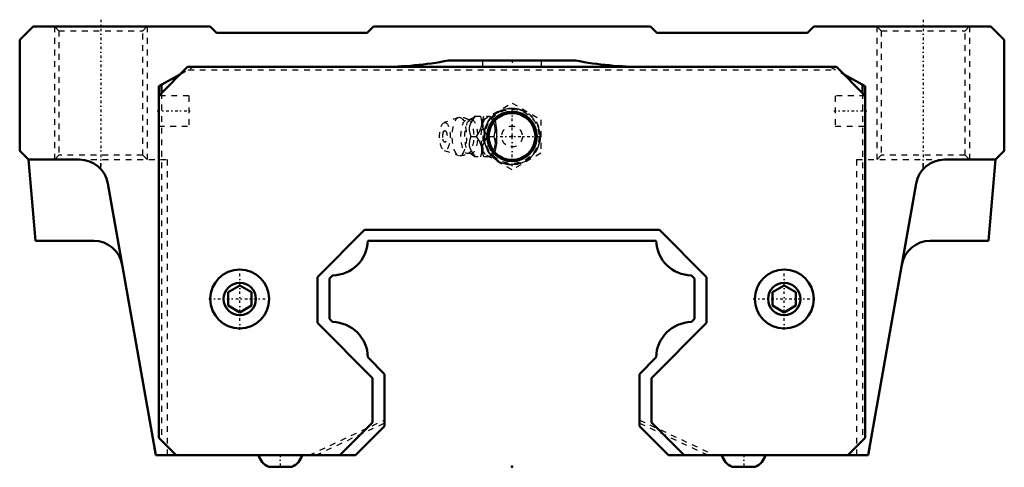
# Model space of a CAD drawing. Header units: millimetres. Extents: x -85 to 85, y 0 to 77.
import ezdxf

# ---------------------------------------------------------------- set-up
doc = ezdxf.new("R2010")
doc.units = ezdxf.units.MM
doc.linetypes.add('Center', pattern=[1.5, 0.45, -0.5, 0.05, -0.5])
doc.linetypes.add('Dashed', pattern=[2, 1, -1])
for name, color, linetype, lineweight in [('2d ConnectionPoints', 7, 'Continuous', 50), ('AM_0', 7, 'Continuous', 50), ('AM_5', 3, 'Continuous', 25), ('AM_7', 7, 'Center', 25), ('AM_9', 6, 'Dashed', 25)]:
    doc.layers.add(name, color=color, linetype=linetype, lineweight=lineweight)

# ---------------------------------------------------------------- blocks, each defined once
blk = doc.blocks.new('1_atnovwnz1cj3sh7x1pgizps4q________0_in_HSR65XLC1SS_GK__BLOCK_1B_PT1_8__2')
at = {"layer": 'AM_5', "linetype": 'Dashed'}
blk.add_arc((0, 57), 4.28, 75, 15, dxfattribs=at)
at = {"layer": 'AM_7'}
for p, q in [((0, 51.88), (0, 62.12)), ((-5.12, 57), (5.12, 57))]:
    blk.add_line(p, q, dxfattribs=at)
at = {"layer": 'AM_9'}
for p, q in [((-5, 59.89), (0, 62.77)), ((0, 62.77), (5, 59.89)), ((-9.25, 60.27), (-11.71, 59.4)), ((-6.42, 60.5), (-3.85, 60.5)), ((-5, 54.11), (-5, 59.89)), ((-3.56, 60.15), (-3.85, 60.5)), ((5, 59.89), (5, 54.11)), ((-7.13, 57), (-6.14, 57)), ((-4.1, 57), (-3.12, 57)), ((-11.71, 54.6), (-9.25, 53.73)), ((-3.85, 53.5), (-6.42, 53.5)), ((0, 51.23), (-5, 54.11)), ((-3.85, 53.5), (-3.56, 53.85)), ((5, 54.11), (0, 51.23))]:
    blk.add_line(p, q, dxfattribs=at)
for points in [[(-7.26, 59.88), (-7.29, 59.87), (-7.37, 59.86), (-7.46, 59.87), (-7.48, 59.88)], [(-6.37, 60.5), (-6.77, 59.95), (-7.11, 59.37), (-7.28, 58.96), (-7.37, 58.54), (-7.37, 58.04), (-7.29, 57.55), (-7.13, 57)], [(-6.41, 60.51), (-6.47, 60.45), (-6.72, 60.24), (-7.03, 60.02), (-7.26, 59.88)], [(-6.14, 57), (-5.66, 57.73), (-5.47, 58.13), (-5.32, 58.53), (-5.21, 59.09), (-5.21, 59.66), (-5.39, 60.5)], [(-4.1, 57), (-4.5, 57.55), (-4.84, 58.13), (-5.01, 58.54), (-5.1, 58.96), (-5.1, 59.46), (-5.02, 59.95), (-4.86, 60.5)], [(-3.87, 60.5), (-3.39, 59.77), (-3.2, 59.37), (-3.05, 58.97), (-2.94, 58.41), (-2.94, 57.84), (-3.12, 57)], [(-3.56, 53.84), (-3.51, 53.82), (-3.38, 53.81), (-3.25, 53.86), (-3.02, 54.12), (-2.84, 54.56), (-2.71, 55.16), (-2.64, 55.73), (-2.6, 56.32), (-2.59, 57.23), (-2.63, 58.14), (-2.67, 58.57), (-2.73, 58.99), (-2.82, 59.38), (-2.93, 59.71), (-3.05, 59.93), (-3.19, 60.09), (-3.43, 60.19), (-3.56, 60.16)], [(-7.13, 57), (-7.29, 56.45), (-7.38, 55.87), (-7.37, 55.46), (-7.28, 55.04), (-7.06, 54.54), (-6.77, 54.05), (-6.37, 53.5)], [(-5.39, 53.5), (-5.22, 54.23), (-5.2, 54.63), (-5.22, 55.03), (-5.36, 55.59), (-5.6, 56.16), (-6.14, 57)], [(-4.86, 53.5), (-5.02, 54.05), (-5.11, 54.63), (-5.1, 55.04), (-5.01, 55.46), (-4.8, 55.96), (-4.5, 56.45), (-4.1, 57)], [(-3.12, 57), (-2.95, 56.27), (-2.93, 55.87), (-2.95, 55.47), (-3.09, 54.91), (-3.33, 54.34), (-3.87, 53.5)], [(-7.48, 54.12), (-7.46, 54.13), (-7.4, 54.14), (-7.31, 54.14)], [(-7.31, 54.14), (-7.31, 54.13), (-7.26, 54.12), (-7.26, 54.12)], [(-7.26, 54.12), (-7.04, 53.99), (-6.74, 53.78), (-6.5, 53.58), (-6.41, 53.49)]]:
    blk.add_lwpolyline(points, dxfattribs=at)
for radius in [4.88, 4.8, 4.67, 4.06, 1.8]:
    blk.add_circle((0, 57), radius, dxfattribs=at)
for centre, radius, start, end in [((-9.09, 57), 3.3, 60.8606, 90), ((-10.18, 57), 1.82, 153.7155, 206.2845), ((-9.09, 57), 3.3, 270, 299.1394)]:
    blk.add_arc(centre, radius, start, end, dxfattribs=at)
for centre, major_axis in [((-9.09, 57), (0, 3.3)), ((-7.71, 57), (0, 2.94)), ((-7.04, 57), (0, 2.94)), ((-11.59, 57), (0, 2.42)), ((-11.59, 57), (0, 1.01))]:
    blk.add_ellipse(centre, major_axis=major_axis, ratio=0.374607, dxfattribs=at)
for major_axis, start_param, end_param in [((0, 3.44), 0.42936, 2.706267), ((0, 3.44), 5.871519, 6.286416), ((0, -3.44), 0.411667, 2.729926), ((0, 3.44), 3.135366, 3.553259)]:
    blk.add_ellipse((-4.08, 57), major_axis=major_axis, ratio=0.374607, start_param=start_param, end_param=end_param, dxfattribs=at)
blk = doc.blocks.new('2_HSR65XLCSSB_PT1_811_S_0_in_HSR65XLC1SS_GK__BLOCK_1B_PT1_8__2')
at = {"layer": 'AM_0'}
for p, q in [((-82.7, 76), (-85, 73.7)), ((-52.1, 76), (-82.7, 76)), ((-51, 74.9), (-52.1, 76)), ((-25, 74.9), (-51, 74.9)), ((-23.9, 76), (-25, 74.9)), ((23.9, 76), (-23.9, 76)), ((25, 74.9), (23.9, 76)), ((51, 74.9), (25, 74.9)), ((52.1, 76), (51, 74.9)), ((82.7, 76), (52.1, 76)), ((85, 73.7), (82.7, 76)), ((-85, 73.7), (-85, 54.5)), ((85, 54.5), (85, 73.7)), ((11, 70.1), (-11, 70.1)), ((-56, 69), (-61, 64)), ((-56, 69), (56, 69)), ((61, 64), (56, 69)), ((-61, 65.67), (-57.24, 67.76)), ((57.24, 67.76), (61, 65.67)), ((-61, 65.67), (-61, 5)), ((-60.5, 65.95), (-60.5, 64.5)), ((60.5, 64.5), (60.5, 65.95)), ((61, 65.67), (61, 5)), ((-85, 54.5), (-83.5, 53)), ((83.5, 53), (85, 54.5)), ((-83.5, 53), (-82.27, 39)), ((-74.69, 53), (-83.5, 53)), ((83.5, 53), (74.69, 53)), ((82.27, 39), (83.5, 53)), ((-69.76, 48.87), (-61.5, 2)), ((61.5, 2), (69.76, 48.87)), ((-25.45, 40.86), (-33.6, 32.71)), ((25.45, 40.86), (-25.45, 40.86)), ((33.6, 32.71), (25.45, 40.86)), ((-82.27, 39), (-72.22, 39)), ((-24.89, 39), (24.89, 39)), ((72.22, 39), (82.27, 39)), ((-33.6, 32.71), (-33.6, 24.81)), ((-31.5, 32.5), (-30.98, 33.02)), ((-31.5, 25.5), (-31.5, 32.5)), ((30.98, 33.02), (31.5, 32.5)), ((31.5, 32.5), (31.5, 25.5)), ((33.6, 24.81), (33.6, 32.71)), ((-47, 31.26), (-49, 30.1)), ((-45, 30.1), (-47, 31.26)), ((47, 31.26), (45, 30.1)), ((49, 30.1), (47, 31.26)), ((-49, 30.1), (-49, 27.8)), ((-45, 27.8), (-45, 30.1)), ((45, 30.1), (45, 27.8)), ((49, 27.8), (49, 30.1)), ((-49, 27.8), (-47, 26.64)), ((-47, 26.64), (-45, 27.8)), ((45, 27.8), (47, 26.64)), ((47, 26.64), (49, 27.8)), ((-33.6, 24.81), (-24.1, 15.31)), ((-30.98, 24.98), (-31.5, 25.5)), ((24.1, 15.31), (33.6, 24.81)), ((31.5, 25.5), (30.98, 24.98)), ((-22, 16), (-24.89, 18.89)), ((24.89, 18.89), (22, 16)), ((-24.1, 15.31), (-24.1, 7.63)), ((-22, 7), (-22, 16)), ((22, 16), (22, 7)), ((24.1, 7.63), (24.1, 15.31)), ((-24.1, 7.63), (-29.73, 2)), ((-27, 2), (-22, 7)), ((22, 7), (27, 2)), ((29.73, 2), (24.1, 7.63)), ((-58, 2), (-61, 5)), ((61, 5), (58, 2)), ((-61.5, 2), (-27, 2)), ((27, 2), (61.5, 2)), ((-37.99, 0), (-42.01, 0)), ((42.01, 0), (37.99, 0))]:
    blk.add_line(p, q, dxfattribs=at)
for centre, radius in [((0, 57), 4.27), ((0, 57), 4.04), ((-47, 28.95), 5.09), ((47, 28.95), 5.09), ((-47, 28.95), 2.79), ((47, 28.95), 2.79)]:
    blk.add_circle(centre, radius, dxfattribs=at)
for centre, radius, start, end in [((-22.67, 131.5), 62.5, 270, 280.7655), ((22.67, 131.5), 62.5, 259.2345, 270), ((-74.69, 48), 5, 10.0004, 90), ((74.69, 48), 5, 90, 169.9996), ((-72.22, 34), 5, 10.0004, 90), ((-31.08, 39.21), 6.19, 270.9104, 358.0466), ((31.08, 39.21), 6.19, 181.9534, 269.0896), ((72.22, 34), 5, 90, 169.9996), ((-31.08, 18.79), 6.19, 0.8965, 89.1035), ((31.08, 18.79), 6.19, 90.8965, 179.1035), ((-40.86, 2.77), 3, 194.8724, 247.4184), ((-39.14, 2.77), 3, 292.5816, 345.1276), ((39.14, 2.77), 3, 194.8724, 247.4184), ((40.86, 2.77), 3, 292.5816, 345.1276)]:
    blk.add_arc(centre, radius, start, end, dxfattribs=at)
at = {"layer": 'AM_5', "linetype": 'Dashed'}
for p, q in [((-79, 76), (-79, 53)), ((-63, 76), (-63, 53)), ((63, 76), (63, 53)), ((79, 76), (79, 53))]:
    blk.add_line(p, q, dxfattribs=at)
at = {"layer": 'AM_5'}
blk.add_arc((0, 57), 4.86, 75, 15, dxfattribs=at)
at = {"layer": 'AM_7'}
for p, q in [((-71, 77.15), (-71, 51.85)), ((71, 77.15), (71, 51.85)), ((0, 70.15), (0, 69.05)), ((-61.26, 61.4), (-55.54, 61.4)), ((55.54, 61.4), (61.26, 61.4)), ((-47, 23.61), (-47, 34.29)), ((47, 23.61), (47, 34.29)), ((-52.34, 28.95), (-41.66, 28.95)), ((41.66, 28.95), (52.34, 28.95)), ((-40, 2.1), (-40, -0.1)), ((40, 2.1), (40, -0.1))]:
    blk.add_line(p, q, dxfattribs=at)
at = {"layer": 'AM_9'}
for p, q in [((-79, 76), (-78.25, 75.25)), ((-78.25, 75.25), (-78.25, 53.75)), ((-78.25, 75.25), (-63.75, 75.25)), ((-63.75, 75.25), (-63, 76)), ((-63.75, 53.75), (-63.75, 75.25)), ((63, 76), (63.75, 75.25)), ((63.75, 75.25), (63.75, 53.75)), ((63.75, 75.25), (78.25, 75.25)), ((78.25, 75.25), (79, 76)), ((78.25, 53.75), (78.25, 75.25)), ((-5.1, 70.1), (-5.1, 69.1)), ((5.1, 69.1), (5.1, 70.1)), ((-57.24, 67.76), (-55, 69)), ((-55.9, 68.5), (55.9, 68.5)), ((-5.1, 69.1), (5.1, 69.1)), ((55, 69), (57.24, 67.76)), ((-55.8, 64), (-61, 64)), ((-60.5, 64.5), (-60.5, 4.5)), ((-55.8, 64), (-55.8, 58.8)), ((61, 64), (55.8, 64)), ((55.8, 64), (55.8, 58.8)), ((60.5, 64.5), (60.5, 4.5)), ((-61, 58.8), (-55.8, 58.8)), ((55.8, 58.8), (61, 58.8)), ((-78.25, 53.75), (-79, 53)), ((-63.75, 53.75), (-78.25, 53.75)), ((-74.69, 53), (-59.5, 53)), ((-71, 51.38), (-71, 53)), ((-63, 53), (-63.75, 53.75)), ((-59.5, 2), (-59.5, 53)), ((59.5, 53), (74.69, 53)), ((59.5, 53), (59.5, 2)), ((63.75, 53.75), (63, 53)), ((78.25, 53.75), (63.75, 53.75)), ((71, 51.38), (71, 53)), ((79, 53), (78.25, 53.75)), ((-35, 2), (-22, 8.06)), ((-33.86, 2), (-22, 7.53)), ((22, 8.06), (35, 2)), ((22, 7.53), (33.86, 2))]:
    blk.add_line(p, q, dxfattribs=at)

msp = doc.modelspace()

# ---------------------------------------------------------------- linework, layer by layer
at = {"layer": '2d ConnectionPoints'}
for p in [(0, 57), (0, 57), (0, 0)]:
    msp.add_point(p, dxfattribs=at)

# ---------------------------------------------------------------- block references
for name in ['2_HSR65XLCSSB_PT1_811_S_0_in_HSR65XLC1SS_GK__BLOCK_1B_PT1_8__2', '1_atnovwnz1cj3sh7x1pgizps4q________0_in_HSR65XLC1SS_GK__BLOCK_1B_PT1_8__2']:
    msp.add_blockref(name, (0, 0))

doc.saveas('drawing.dxf')
